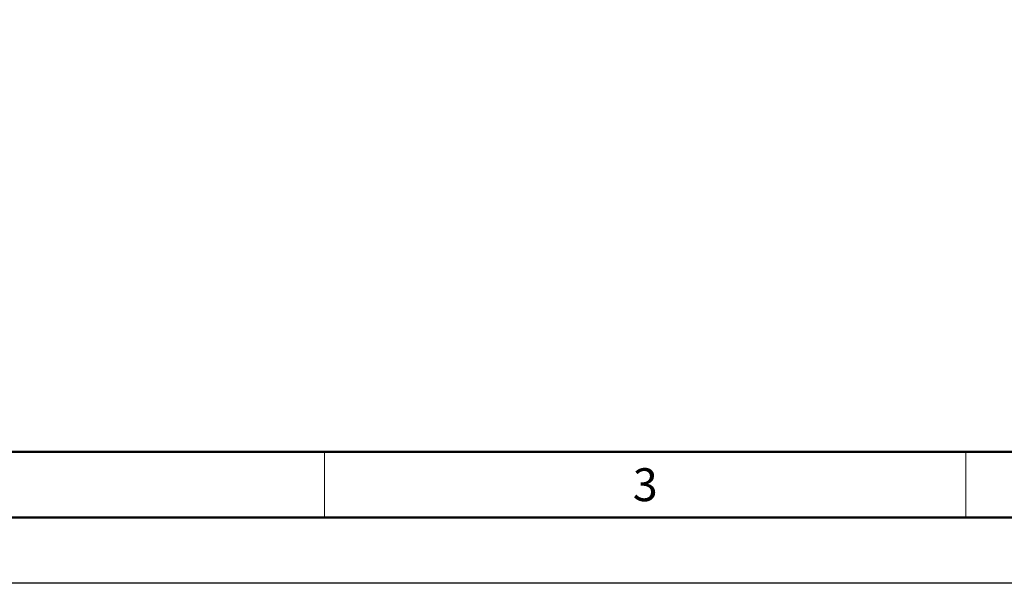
# Model space of a CAD drawing. Header units: millimetres. Extents: x 1316 to 1736, y 283 to 580.
# Tile 2 of 18: x 1411 to 1485, y 283 to 325. Entities that reach past the tile are written whole.
import ezdxf

# ---------------------------------------------------------------- set-up
doc = ezdxf.new("R2010")
doc.units = ezdxf.units.MM
doc.styles.get("Standard").update_dxf_attribs({"font": 'arial.ttf'})

msp = doc.modelspace()

# ---------------------------------------------------------------- linework, layer by layer
at = {"lineweight": 50}
for p, q in [((1726.198, 292.555), (1336.198, 292.555)), ((1731.198, 287.555), (1331.198, 287.555))]:
    msp.add_line(p, q, dxfattribs=at)
at = {"lineweight": 18}
for p, q in [((1433.698, 292.555), (1433.698, 287.555)), ((1482.448, 292.555), (1482.448, 287.555))]:
    msp.add_line(p, q, dxfattribs=at)
msp.add_lwpolyline([(1316.198, 579.555), (1736.198, 579.555), (1736.198, 282.555), (1316.198, 282.555)], close=True)

# ---------------------------------------------------------------- texts
at = {"lineweight": 50, "insert": (1458.073, 290.055), "char_height": 2.5, "attachment_point": 5}
msp.add_mtext_dynamic_manual_height_columns('3', width=48.75, gutter_width=12.5, heights=[0], dxfattribs=at)

doc.saveas('drawing.dxf')
